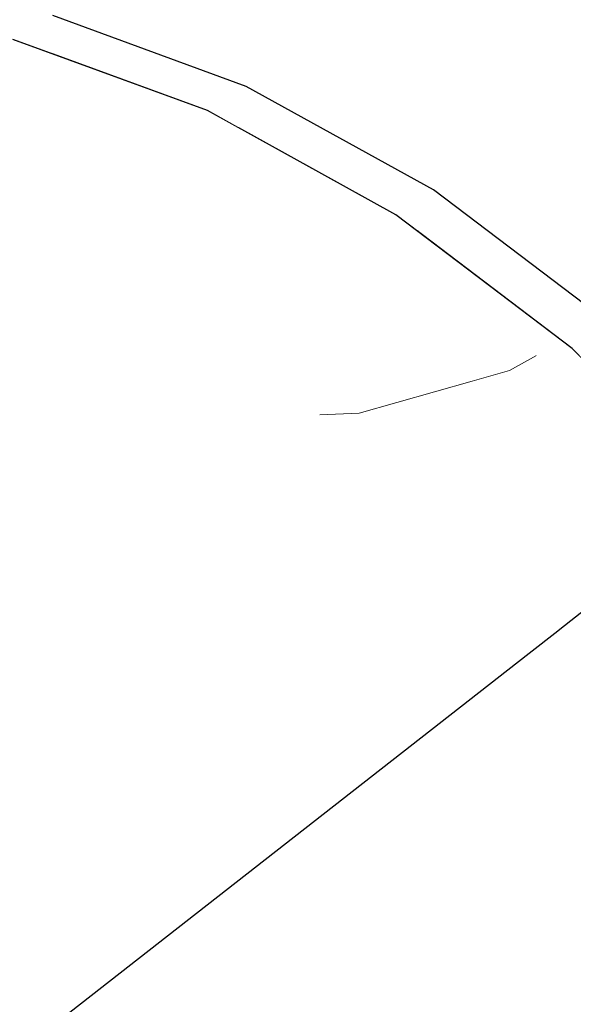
# Model space of a CAD drawing. Header units: millimetres. Extents: x -36478 to 31050, y -14815 to 11827.
# Tile 73 of 256: x -18646 to -18595, y 7515 to 7605. Entities that reach past the tile are written whole.
import ezdxf

# ---------------------------------------------------------------- set-up
doc = ezdxf.new("R2010")
doc.units = ezdxf.units.MM
doc.header["$MEASUREMENT"] = 0
doc.linetypes.add('Wipeout_Contour', pattern=[1000, 0, -1000])
for name, color, linetype in [('Nové_Konstrukce - krov', 7, 'Continuous'), ('Nové_Konstrukce - střechy a skořepiny', 7, 'Continuous'), ('Nové_Výplně - Povrchové', 7, 'Continuous')]:
    doc.layers.add(name, color=color, linetype=linetype)

# ---------------------------------------------------------------- blocks, each defined once
blk = doc.blocks.new('*X13')
at = {"layer": 'Nové_Výplně - Povrchové', "color": 21, "linetype": 'Continuous', "lineweight": 20, "true_color": 0xffaaaa}
blk.add_line((-18600.673, 7545.967), (-18587.238, 7547.056), dxfattribs=at)
blk = doc.blocks.new('výplň_6_1', base_point=(0, 0))
at = {"layer": 'Nové_Výplně - Povrchové', "color": 21, "linetype": 'Continuous', "lineweight": 20, "true_color": 0xffaaaa}
blk.add_blockref('*X13', (0, 0), dxfattribs=at)
blk = doc.blocks.new('výplň_2726_1', base_point=(0, 0))
at = {"color": 254, "linetype": 'Wipeout_Contour', "lineweight": 0, "ltscale": 100425.456564}
blk.add_wipeout([(-18607.933, 7589.205), (-18609.44, 7585.491), (-18595.332, 7574.775), (-18594.311, 7573.75), (-18592.024, 7577.12)], dxfattribs=at).dxf.layer = 'Nové_Výplně - Povrchové'
blk = doc.blocks.new('výplň_2730_1', base_point=(0, 0))
at = {"color": 254, "linetype": 'Wipeout_Contour', "lineweight": 0, "ltscale": 80340.517753}
blk.add_wipeout([(-18592.024, 7577.12), (-18583.944, 7587.44), (-18601.636, 7600.878), (-18607.933, 7589.205)], dxfattribs=at).dxf.layer = 'Nové_Výplně - Povrchové'
blk = doc.blocks.new('výplň_2731_1', base_point=(0, 0))
at = {"color": 254, "linetype": 'Wipeout_Contour', "lineweight": 0, "ltscale": 100614.610994}
blk.add_wipeout([(-18642.502, 7605.034), (-18642.545, 7601.554), (-18628.448, 7596.395), (-18625.655, 7594.851), (-18624.931, 7598.604)], dxfattribs=at).dxf.layer = 'Nové_Výplně - Povrchové'
blk = doc.blocks.new('výplň_2732_1', base_point=(0, 0))
at = {"color": 254, "linetype": 'Wipeout_Contour', "lineweight": 0, "ltscale": 100520.467119}
blk.add_wipeout([(-18624.931, 7598.604), (-18625.655, 7594.851), (-18611.342, 7586.936), (-18609.44, 7585.491), (-18607.933, 7589.205)], dxfattribs=at).dxf.layer = 'Nové_Výplně - Povrchové'
blk = doc.blocks.new('výplň_2735_1', base_point=(0, 0))
at = {"color": 254, "linetype": 'Wipeout_Contour', "lineweight": 0, "ltscale": 80328.434344}
blk.add_wipeout([(-18583.944, 7587.44), (-18576.011, 7595.847), (-18594.692, 7610.037), (-18601.636, 7600.878)], dxfattribs=at).dxf.layer = 'Nové_Výplně - Povrchové'
blk = doc.blocks.new('výplň_2736_1', base_point=(0, 0))
at = {"color": 254, "linetype": 'Wipeout_Contour', "lineweight": 0, "ltscale": 80422.010893}
blk.add_wipeout([(-18607.933, 7589.205), (-18601.636, 7600.878), (-18620.539, 7611.332), (-18624.931, 7598.604)], dxfattribs=at).dxf.layer = 'Nové_Výplně - Povrchové'
blk = doc.blocks.new('výplň_2737_1', base_point=(0, 0))
at = {"color": 254, "linetype": 'Wipeout_Contour', "lineweight": 0, "ltscale": 80502.241521}
blk.add_wipeout([(-18640.08, 7618.482), (-18642.502, 7605.034), (-18624.931, 7598.604), (-18620.539, 7611.332)], dxfattribs=at).dxf.layer = 'Nové_Výplně - Povrchové'
blk = doc.blocks.new('výplň_2738_1', base_point=(0, 0))
at = {"color": 254, "linetype": 'Wipeout_Contour', "lineweight": 0, "ltscale": 80416.662302}
blk.add_wipeout([(-18601.636, 7600.878), (-18594.692, 7610.037), (-18614.652, 7621.074), (-18620.539, 7611.332)], dxfattribs=at).dxf.layer = 'Nové_Výplně - Povrchové'
blk = doc.blocks.new('výplň_2763_1', base_point=(0, 0))
at = {"color": 254, "linetype": 'Wipeout_Contour', "lineweight": 0, "ltscale": 100485.019637}
blk.add_wipeout([(-18586.709, 7531.301), (-18713.96, 7432.328), (-18712.356, 7430.209), (-18704.676, 7416.568), (-18577.711, 7515.319)], dxfattribs=at).dxf.layer = 'Nové_Výplně - Povrchové'
blk = doc.blocks.new('výplň_2765_1', base_point=(0, 0))
at = {"color": 254, "linetype": 'Wipeout_Contour', "lineweight": 0, "ltscale": 80246.731848}
blk.add_wipeout([(-18584.079, 7533.347), (-18595.233, 7548.076), (-18597.863, 7546.031), (-18586.709, 7531.301)], dxfattribs=at).dxf.layer = 'Nové_Výplně - Povrchové'
blk = doc.blocks.new('výplň_2767_1', base_point=(0, 0))
at = {"color": 254, "linetype": 'Wipeout_Contour', "lineweight": 0, "ltscale": 80412.508209}
blk.add_wipeout([(-18597.863, 7546.031), (-18725.114, 7447.057), (-18713.96, 7432.328), (-18586.709, 7531.301)], dxfattribs=at).dxf.layer = 'Nové_Výplně - Povrchové'
blk = doc.blocks.new('výplň_2768_1', base_point=(0, 0))
at = {"color": 254, "linetype": 'Wipeout_Contour', "lineweight": 0, "ltscale": 80312.31348}
blk.add_wipeout([(-18597.863, 7546.031), (-18595.233, 7548.076), (-18608.203, 7561.105), (-18610.833, 7559.06)], dxfattribs=at).dxf.layer = 'Nové_Výplně - Povrchové'
blk = doc.blocks.new('výplň_2769_1', base_point=(0, 0))
at = {"color": 254, "linetype": 'Wipeout_Contour', "lineweight": 0, "ltscale": 100630.461032}
blk.add_wipeout([(-18610.833, 7559.06), (-18737.891, 7460.237), (-18726.202, 7448.495), (-18725.114, 7447.057), (-18597.863, 7546.031)], dxfattribs=at).dxf.layer = 'Nové_Výplně - Povrchové'
blk = doc.blocks.new('výplň_2770_1', base_point=(0, 0))
at = {"color": 254, "linetype": 'Wipeout_Contour', "lineweight": 0, "ltscale": 121006.973659}
blk.add_wipeout([(-18640.605, 7578.496), (-18765.332, 7481.486), (-18762.251, 7479.782), (-18760.171, 7478.24), (-18751.582, 7471.716), (-18625.226, 7569.992)], dxfattribs=at).dxf.layer = 'Nové_Výplně - Povrchové'
blk = doc.blocks.new('výplň_2771_1', base_point=(0, 0))
at = {"color": 254, "linetype": 'Wipeout_Contour', "lineweight": 0, "ltscale": 100719.473039}
blk.add_wipeout([(-18625.226, 7569.992), (-18751.582, 7471.716), (-18742.303, 7464.669), (-18737.891, 7460.237), (-18610.833, 7559.06)], dxfattribs=at).dxf.layer = 'Nové_Výplně - Povrchové'
blk = doc.blocks.new('výplň_2772_1', base_point=(0, 0))
at = {"color": 254, "linetype": 'Wipeout_Contour', "lineweight": 0, "ltscale": 302337.179204}
blk.add_wipeout([(-18789.246, 7493.397), (-18782.23, 7490.83), (-18779.973, 7489.582), (-18653.72, 7587.779), (-18652.64, 7597.951), (-18649.244, 7601.983), (-18646.13, 7602.866), (-18642.545, 7601.554), (-18642.502, 7605.034), (-18641.979, 7607.937), (-18644.767, 7605.769), (-18645.977, 7615.314), (-18649.091, 7614.431), (-18652.487, 7610.399), (-18653.719, 7598.807)], dxfattribs=at).dxf.layer = 'Nové_Výplně - Povrchové'
blk = doc.blocks.new('výplň_2774_1', base_point=(0, 0))
at = {"color": 254, "linetype": 'Wipeout_Contour', "lineweight": 0, "ltscale": 80680.419046}
blk.add_wipeout([(-18656.501, 7584.313), (-18778.995, 7489.041), (-18765.332, 7481.486), (-18640.605, 7578.496)], dxfattribs=at).dxf.layer = 'Nové_Výplně - Povrchové'
blk = doc.blocks.new('*X5551')
at = {"layer": 'Nové_Výplně - Povrchové', "color": 21, "linetype": 'Continuous', "lineweight": 20, "true_color": 0xffaaaa}
blk.add_line((-18590.64, 7566.392), (-18593.466, 7572.902), dxfattribs=at)
blk = doc.blocks.new('výplň_2775_1', base_point=(0, 0))
at = {"color": 254, "linetype": 'Wipeout_Contour', "lineweight": 0, "ltscale": 80281.213295}
blk.add_wipeout([(-18583.052, 7558.769), (-18580.904, 7560.283), (-18595.332, 7574.775), (-18597.693, 7573.476)], dxfattribs=at).dxf.layer = 'Nové_Výplně - Povrchové'
at = {"layer": 'Nové_Výplně - Povrchové', "color": 21, "linetype": 'Continuous', "lineweight": 20, "true_color": 0xffaaaa}
blk.add_blockref('*X5551', (0, 0), dxfattribs=at)
blk = doc.blocks.new('výplň_2776_1', base_point=(0, 0))
at = {"color": 254, "linetype": 'Wipeout_Contour', "lineweight": 0, "ltscale": 80301.602833}
blk.add_wipeout([(-18595.233, 7548.076), (-18587.322, 7555.307), (-18601.77, 7569.82), (-18608.203, 7561.105)], dxfattribs=at).dxf.layer = 'Nové_Výplně - Povrchové'
blk = doc.blocks.new('výplň_2777_1', base_point=(0, 0))
at = {"color": 254, "linetype": 'Wipeout_Contour', "lineweight": 0, "ltscale": 80289.346591}
blk.add_wipeout([(-18587.322, 7555.307), (-18583.052, 7558.769), (-18597.693, 7573.476), (-18601.77, 7569.82)], dxfattribs=at).dxf.layer = 'Nové_Výplně - Povrchové'
blk = doc.blocks.new('výplň_2778_1', base_point=(0, 0))
at = {"color": 254, "linetype": 'Wipeout_Contour', "lineweight": 0, "ltscale": 80381.051957}
blk.add_wipeout([(-18608.203, 7561.105), (-18622.596, 7572.038), (-18625.226, 7569.992), (-18610.833, 7559.06)], dxfattribs=at).dxf.layer = 'Nové_Výplně - Povrchové'
blk = doc.blocks.new('*X5559')
at = {"layer": 'Nové_Výplně - Povrchové', "color": 21, "linetype": 'Continuous', "lineweight": 20, "true_color": 0xffaaaa}
for p, q in [((-18604.412, 7571.827), (-18614.682, 7568.92)), ((-18614.682, 7568.92), (-18618.257, 7568.742))]:
    blk.add_line(p, q, dxfattribs=at)
blk = doc.blocks.new('výplň_2779_1', base_point=(0, 0))
at = {"color": 254, "linetype": 'Wipeout_Contour', "lineweight": 0, "ltscale": 80374.261034}
blk.add_wipeout([(-18622.596, 7572.038), (-18608.203, 7561.105), (-18601.77, 7569.82), (-18617.802, 7581.998)], dxfattribs=at).dxf.layer = 'Nové_Výplně - Povrchové'
at = {"layer": 'Nové_Výplně - Povrchové', "color": 21, "linetype": 'Continuous', "lineweight": 20, "true_color": 0xffaaaa}
blk.add_blockref('*X5559', (0, 0), dxfattribs=at)
blk = doc.blocks.new('*X5561')
at = {"layer": 'Nové_Výplně - Povrchové', "color": 21, "linetype": 'Continuous', "lineweight": 20, "true_color": 0xffaaaa}
for p, q in [((-18598.563, 7574.137), (-18601.022, 7572.787)), ((-18601.022, 7572.787), (-18604.412, 7571.827))]:
    blk.add_line(p, q, dxfattribs=at)
blk = doc.blocks.new('výplň_2780_1', base_point=(0, 0))
at = {"color": 254, "linetype": 'Wipeout_Contour', "lineweight": 0, "ltscale": 80366.446535}
blk.add_wipeout([(-18617.802, 7581.998), (-18601.77, 7569.82), (-18597.693, 7573.476), (-18613.94, 7585.817)], dxfattribs=at).dxf.layer = 'Nové_Výplně - Povrchové'
at = {"layer": 'Nové_Výplně - Povrchové', "color": 21, "linetype": 'Continuous', "lineweight": 20, "true_color": 0xffaaaa}
blk.add_blockref('*X5561', (0, 0), dxfattribs=at)
blk = doc.blocks.new('výplň_2781_1', base_point=(0, 0))
at = {"color": 254, "linetype": 'Wipeout_Contour', "lineweight": 0, "ltscale": 80519.581907}
blk.add_wipeout([(-18653.871, 7586.359), (-18656.501, 7584.313), (-18640.605, 7578.496), (-18637.974, 7580.542)], dxfattribs=at).dxf.layer = 'Nové_Výplně - Povrchové'
blk = doc.blocks.new('výplň_2782_1', base_point=(0, 0))
at = {"color": 254, "linetype": 'Wipeout_Contour', "lineweight": 0, "ltscale": 80450.850089}
blk.add_wipeout([(-18622.596, 7572.038), (-18637.974, 7580.542), (-18640.605, 7578.496), (-18625.226, 7569.992)], dxfattribs=at).dxf.layer = 'Nové_Výplně - Povrchové'
blk = doc.blocks.new('výplň_2783_1', base_point=(0, 0))
at = {"color": 254, "linetype": 'Wipeout_Contour', "lineweight": 0, "ltscale": 80358.263392}
blk.add_wipeout([(-18595.332, 7574.775), (-18611.342, 7586.936), (-18613.94, 7585.817), (-18597.693, 7573.476)], dxfattribs=at).dxf.layer = 'Nové_Výplně - Povrchové'
blk = doc.blocks.new('výplň_2784_1', base_point=(0, 0))
at = {"color": 254, "linetype": 'Wipeout_Contour', "lineweight": 0, "ltscale": 80513.512986}
blk.add_wipeout([(-18646.13, 7602.866), (-18649.244, 7601.983), (-18631.3, 7595.417), (-18628.448, 7596.395)], dxfattribs=at).dxf.layer = 'Nové_Výplně - Povrchové'
blk = doc.blocks.new('výplň_2785_1', base_point=(0, 0))
at = {"color": 254, "linetype": 'Wipeout_Contour', "lineweight": 0, "ltscale": 80448.036027}
blk.add_wipeout([(-18637.974, 7580.542), (-18622.596, 7572.038), (-18617.802, 7581.998), (-18634.933, 7591.471)], dxfattribs=at).dxf.layer = 'Nové_Výplně - Povrchové'
blk = doc.blocks.new('výplň_2786_1', base_point=(0, 0))
at = {"color": 254, "linetype": 'Wipeout_Contour', "lineweight": 0, "ltscale": 80444.727198}
blk.add_wipeout([(-18617.802, 7581.998), (-18613.94, 7585.817), (-18631.3, 7595.417), (-18634.933, 7591.471)], dxfattribs=at).dxf.layer = 'Nové_Výplně - Povrchové'
blk = doc.blocks.new('výplň_2787_1', base_point=(0, 0))
at = {"color": 254, "linetype": 'Wipeout_Contour', "lineweight": 0, "ltscale": 80436.491103}
blk.add_wipeout([(-18613.94, 7585.817), (-18611.342, 7586.936), (-18628.448, 7596.395), (-18631.3, 7595.417)], dxfattribs=at).dxf.layer = 'Nové_Výplně - Povrchové'
blk = doc.blocks.new('výplň_2788_1', base_point=(0, 0))
at = {"color": 254, "linetype": 'Wipeout_Contour', "lineweight": 0, "ltscale": 100658.108895}
blk.add_wipeout([(-18653.72, 7587.779), (-18653.871, 7586.359), (-18637.974, 7580.542), (-18634.933, 7591.471), (-18652.64, 7597.951)], dxfattribs=at).dxf.layer = 'Nové_Výplně - Povrchové'
blk = doc.blocks.new('výplň_2789_1', base_point=(0, 0))
at = {"color": 254, "linetype": 'Wipeout_Contour', "lineweight": 0, "ltscale": 80521.803624}
blk.add_wipeout([(-18649.244, 7601.983), (-18652.64, 7597.951), (-18634.933, 7591.471), (-18631.3, 7595.417)], dxfattribs=at).dxf.layer = 'Nové_Výplně - Povrchové'

msp = doc.modelspace()

# ---------------------------------------------------------------- block references
at = {"layer": 'Nové_Výplně - Povrchové', "color": 21, "linetype": 'Continuous', "lineweight": 20, "true_color": 0xffaaaa}
msp.add_blockref('výplň_6_1', (0, 0), dxfattribs=at)

# ---------------------------------------------------------------- next in the draw order: block references
for name in ['výplň_2731_1', 'výplň_2726_1', 'výplň_2763_1']:
    msp.add_blockref(name, (0, 0), dxfattribs=at)

# ---------------------------------------------------------------- next in the draw order: block references
for name in ['výplň_2730_1', 'výplň_2765_1']:
    msp.add_blockref(name, (0, 0), dxfattribs=at)

# ---------------------------------------------------------------- next in the draw order: block references
for name in ['výplň_2735_1', 'výplň_2732_1', 'výplň_2767_1']:
    msp.add_blockref(name, (0, 0), dxfattribs=at)

# ---------------------------------------------------------------- next in the draw order: block references
for name in ['výplň_2736_1', 'výplň_2768_1']:
    msp.add_blockref(name, (0, 0), dxfattribs=at)

# ---------------------------------------------------------------- next in the draw order: block references
for name in ['výplň_2737_1', 'výplň_2769_1']:
    msp.add_blockref(name, (0, 0), dxfattribs=at)

# ---------------------------------------------------------------- next in the draw order: block references
for name in ['výplň_2738_1', 'výplň_2770_1', 'výplň_2775_1']:
    msp.add_blockref(name, (0, 0), dxfattribs=at)

# ---------------------------------------------------------------- next in the draw order: block references
for name in ['výplň_2771_1', 'výplň_2776_1']:
    msp.add_blockref(name, (0, 0), dxfattribs=at)

# ---------------------------------------------------------------- next in the draw order: block references
for name in ['výplň_2772_1', 'výplň_2777_1', 'výplň_2778_1']:
    msp.add_blockref(name, (0, 0), dxfattribs=at)

# ---------------------------------------------------------------- next in the draw order: block references
for name in ['výplň_2784_1', 'výplň_2774_1', 'výplň_2779_1']:
    msp.add_blockref(name, (0, 0), dxfattribs=at)

# ---------------------------------------------------------------- next in the draw order: block references
for name in ['výplň_2781_1', 'výplň_2780_1']:
    msp.add_blockref(name, (0, 0), dxfattribs=at)

# ---------------------------------------------------------------- next in the draw order: block references
for name in ['výplň_2783_1', 'výplň_2782_1']:
    msp.add_blockref(name, (0, 0), dxfattribs=at)

# ---------------------------------------------------------------- next in the draw order: linework, layer by layer
at = {"layer": 'Nové_Konstrukce - krov', "color": 1, "linetype": 'Continuous', "lineweight": 25}
for p, q in [((-18592.024, 7577.12), (-18607.933, 7589.205)), ((-18580.904, 7560.283), (-18595.332, 7574.775))]:
    msp.add_line(p, q, dxfattribs=at)

# ---------------------------------------------------------------- next in the draw order: block references
at = {"layer": 'Nové_Výplně - Povrchové', "color": 21, "linetype": 'Continuous', "lineweight": 20, "true_color": 0xffaaaa}
msp.add_blockref('výplň_2785_1', (0, 0), dxfattribs=at)

# ---------------------------------------------------------------- next in the draw order: block references
msp.add_blockref('výplň_2786_1', (0, 0), dxfattribs=at)

# ---------------------------------------------------------------- next in the draw order: block references
for name in ['výplň_2788_1', 'výplň_2787_1']:
    msp.add_blockref(name, (0, 0), dxfattribs=at)

# ---------------------------------------------------------------- next in the draw order: linework, layer by layer
at = {"layer": 'Nové_Konstrukce - krov', "color": 1, "linetype": 'Continuous', "lineweight": 25}
for p, q in [((-18607.933, 7589.205), (-18624.931, 7598.604)), ((-18611.342, 7586.936), (-18628.448, 7596.395)), ((-18595.332, 7574.775), (-18611.342, 7586.936))]:
    msp.add_line(p, q, dxfattribs=at)

# ---------------------------------------------------------------- next in the draw order: block references
at = {"layer": 'Nové_Výplně - Povrchové', "color": 21, "linetype": 'Continuous', "lineweight": 20, "true_color": 0xffaaaa}
msp.add_blockref('výplň_2789_1', (0, 0), dxfattribs=at)

# ---------------------------------------------------------------- next in the draw order: linework, layer by layer
at = {"layer": 'Nové_Konstrukce - krov', "color": 1, "linetype": 'Continuous', "lineweight": 25}
for p, q in [((-18624.931, 7598.604), (-18642.502, 7605.034)), ((-18628.448, 7596.395), (-18646.13, 7602.866))]:
    msp.add_line(p, q, dxfattribs=at)
at = {"layer": 'Nové_Konstrukce - střechy a skořepiny', "color": 1, "linetype": 'Continuous', "lineweight": 25}
msp.add_line((-14406.177, 10825.99), (-19182.706, 7090.827), dxfattribs=at)

doc.saveas('drawing.dxf')
